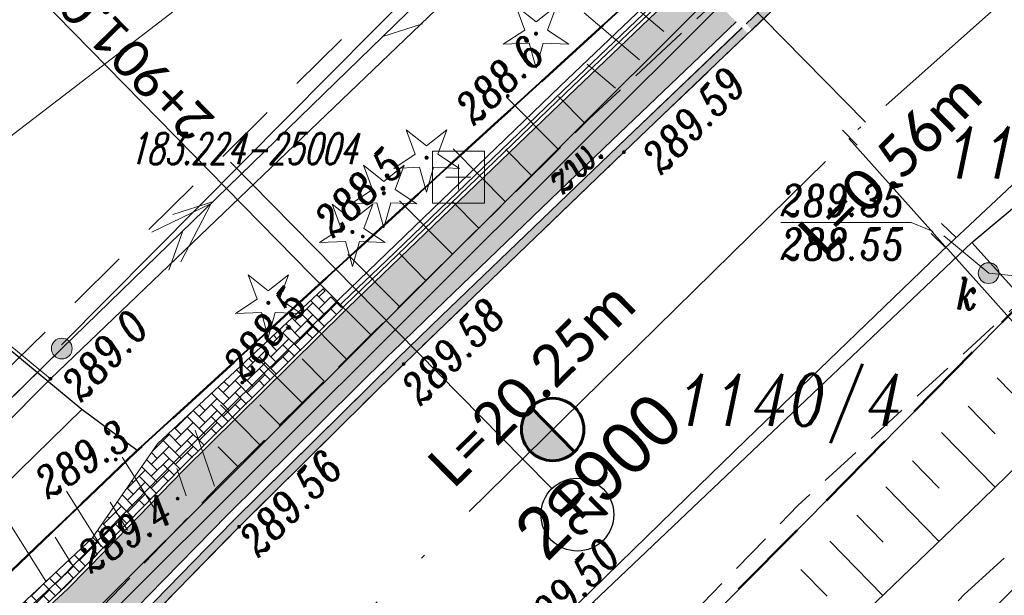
# Model space of a CAD drawing. Header units: metres. Extents: x -1 to 7476305, y 0 to 5497191.
# Tile 27 of 115: x 7474991 to 7475014, y 5496732 to 5496746. Entities that reach past the tile are written whole.
import ezdxf
from ezdxf.enums import TextEntityAlignment as Align

# ---------------------------------------------------------------- set-up
doc = ezdxf.new("R2010")
doc.units = ezdxf.units.M
for name, pattern in [('420-500', [1.5, 1, -0.5]), ('ACAD_ISO04W100', [30, 24, -3, 0, -3]), ('EGBO02-500', [2.5, 1.5, -1]), ('KTCR02-500', [1.5, 1, -0.5]), ('KTJZ01-500', [2, 1.5, -0.5])]:
    doc.linetypes.add(name, pattern=pattern)
for name, color, linetype, lineweight, true_color in [('BUBZ01_1', 7, 'Continuous', 5, 0x0a0909), ('EGBD03', 7, 'Continuous', 5, 0x0a0909), ('EGBO02', 7, 'Continuous', 5, 0x0a0909), ('KTCR02', 7, 'Continuous', 5, 0x0a0909), ('KTJZ01', 7, 'Continuous', 5, 0x0a0909), ('KTKR01', 7, 'Continuous', 5, 0x0a0909), ('KTOK05_01', 7, 'Continuous', 5, 0x0a0909), ('OBOP01_01', 7, 'Continuous', 5, 0x0a0909), ('OBOP05_02', 7, 'Continuous', 5, 0x0a0909), ('RTPW01', 7, 'Continuous', 5, 0x0a0909), ('RTPW02', 7, 'Continuous', 5, 0x0a0909), ('suepnn', 7, 'Continuous', 5, 0x0a0909), ('SUPG_01', 7, 'Continuous', 5, 0x0a0909), ('SUPK_01', 7, 'Continuous', 5, 0x0a0909), ('SUSM04_01_T', 7, 'Continuous', 5, 0x0a0909), ('sutp', 7, 'Continuous', 5, 0x0a0909), ('SUUS05', 7, 'Continuous', 5, 0x0a0909), ('SUUS15_05_K', 7, 'Continuous', 5, 0x0a0909), ('Szczegółowa osnowa geodezyjna pozioma', 7, 'Continuous', 5, 0x0a0909), ('Szczegółowa osnowa geodezyjna pozioma-Atr103', 7, 'Continuous', 5, 0x0a0909)]:
    doc.layers.add(name, color=color, linetype=linetype, lineweight=lineweight, true_color=true_color)
for name, color, linetype in [('C-DROGI-KORYTARZE', 7, 'Continuous'), ('C-DROGI-PRZEKROJE', 7, 'Continuous'), ('C-DROGI-SYTUACJA', 7, 'Continuous'), ('C-DROGI-SYTUACJA-ETYKIETY', 7, 'Continuous'), ('C-SIECI-RURY', 150, 'Continuous'), ('D_ naprawakonstrukcji', 7, 'Continuous'), ('D_Granice pasa drogowego', 30, '420-500'), ('d_gRANICE PODZIAŁOWE', 92, 'Continuous'), ('D_Linia charakterystyczna', 10, 'Continuous'), ('D_wymiary', 7, 'Continuous'), ('S-5_wymiary', 6, 'Continuous')]:
    doc.layers.add(name, color=color, linetype=linetype)
doc.layers.add('S-1_proj_obrzeze', color=11, linetype='Continuous', lineweight=30)
doc.layers.add('S-5_opis_poprzeczka', color=7, linetype='Continuous', lineweight=25)
doc.styles.add('! rom po 1.8mm', font='calibri.ttf', dxfattribs={"height": 0.9})
doc.styles.add('KAMIL', font='calibri.ttf', dxfattribs={"height": 0.75})
doc.styles.add('romans_pochyl', font='calibri.ttf', dxfattribs={"height": 0.75})
doc.styles.add('Style-ITALIC_1250', font='ITALIC_1250.shx')
doc.linetypes.add('KTOK05_01-500', pattern='A,3.75,[13,dgnlstyle-rozp_2015.shx,S=0.002778,R=0,X=0,Y=0],3.75', length=7.5)
doc.linetypes.add('OGRODZENIE1', pattern='A,6.35,-2.54,[133,ltypeshp.shx,S=2.54,R=0,X=-2.54,Y=0],-2.54,25.4', length=36.83)
doc.dimstyles.new('! 500', dxfattribs={"dimscale": 5, "dimtxt": 0.9, "dimasz": 0.18, "dimexe": 0.08, "dimexo": 0.04, "dimgap": 0.07, "dimtad": 1, "dimzin": 1, "dimtxsty": '! rom po 1.8mm', "dimcen": 0.09, "dimclrd": 256, "dimclre": 256, "dimclrt": 256, "dimazin": 1, "dimtfac": 1, "dimtix": 1, "dimtmove": 1, "dimatfit": 1, "dimfxl": 0.2, "dimlwd": -1, "dimlwe": -1, "dimarcsym": 0})

# ---------------------------------------------------------------- blocks, each defined once
blk = doc.blocks.new('*D105')
at = {"layer": 'D_wymiary', "transparency": 16777216}
for p, q in [((7474975.874, 5496761.724), (7474975.938, 5496761.787)), ((7474965.013, 5496751.1), (7474975.81, 5496761.661)), ((7474998.35, 5496738.619), (7474975.782, 5496761.69)), ((7474964.948, 5496751.037), (7474964.884, 5496750.974)), ((7474987.553, 5496728.057), (7474964.985, 5496751.129))]:
    blk.add_line(p, q, dxfattribs=at)
at = {"layer": 'D_wymiary', "lineweight": 30, "transparency": 16777216}
for points in [[(7474975.863, 5496761.735), (7474975.884, 5496761.714), (7474975.81, 5496761.661)], [(7474964.938, 5496751.048), (7474964.959, 5496751.026), (7474965.013, 5496751.1)]]:
    blk.add_solid(points, dxfattribs=at)
at = {"layer": 'Defpoints', "color": 0, "lineweight": 30, "transparency": 16777216}
for p in [(7474975.81, 5496761.661), (7474998.364, 5496738.604, 579.352), (7474987.567, 5496728.043, 579.349)]:
    blk.add_point(p, dxfattribs=at)
at = {"layer": 'D_wymiary', "lineweight": 30, "transparency": 16777216, "insert": (7474969.452, 5496757.362), "char_height": 0.9, "attachment_point": 5, "rotation": 44.3685, "style": '! rom po 1.8mm'}
blk.add_mtext('proj. umocnienie płytami ażurowymi1,20x 0,10cm \\P15,10m', dxfattribs=at)
blk = doc.blocks.new('510_1')
at = {"layer": 'SUSM04_01_T', "linetype": 'Continuous', "lineweight": 13, "true_color": 0x7a7a7a}
h = blk.add_hatch(color=8, dxfattribs=at)
edge = h.paths.add_edge_path()
edge.add_arc((0, 0), 0.25, 0, 360)
at = {"layer": 'SUSM04_01_T', "color": 18, "linetype": 'Continuous', "lineweight": 13, "true_color": 0x0a0909}
blk.add_circle((0, 0), 0.25, dxfattribs=at)
blk = doc.blocks.new('SUUS15_05_K')
at = {"layer": 'SUUS15_05_K', "linetype": 'Continuous', "lineweight": 13, "true_color": 0x7a7a7a}
h = blk.add_hatch(color=8, dxfattribs=at)
edge = h.paths.add_edge_path()
edge.add_arc((0, 0), 0.25, 0, 360)
at = {"layer": 'SUUS15_05_K', "color": 36, "linetype": 'Continuous', "lineweight": 13, "true_color": 0x803300}
blk.add_circle((0, 0), 0.25, dxfattribs=at)
blk = doc.blocks.new('OSSP')
at = {"color": 18, "true_color": 0x0a0909}
for p, q in [((-6.26, 6.25), (-6.26, -6.25)), ((-6.26, 6.25), (-6.26, -6.25)), ((6.24, 6.25), (-6.26, 6.25)), ((6.24, 6.25), (-6.26, 6.25)), ((6.24, -6.25), (6.24, 6.25)), ((6.24, -6.25), (6.24, 6.25)), ((0, -3), (0, 3)), ((0, -3), (0, 3)), ((3, 0), (-3, 0)), ((3, 0), (-3, 0)), ((-6.26, -6.25), (6.24, -6.25)), ((-6.26, -6.25), (6.24, -6.25))]:
    blk.add_line(p, q, dxfattribs=at)
blk = doc.blocks.new('RTPW02')
at = {"layer": 'RTPW02', "linetype": 'Continuous', "lineweight": 13, "true_color": 0x0a0909}
h = blk.add_hatch(color=18, dxfattribs=at)
edge = h.paths.add_edge_path()
edge.add_arc((0, 0), 0.045, 0, 360)
blk = doc.blocks.new('RTPW01')
at = {"layer": 'RTPW01', "linetype": 'Continuous', "lineweight": 13, "true_color": 0x0a0909}
h = blk.add_hatch(color=18, dxfattribs=at)
edge = h.paths.add_edge_path()
edge.add_arc((0, 0), 0.045, 0, 360)
blk = doc.blocks.new('MDCP_klauzula')
at = {"layer": 'OBOP01_01', "linetype": 'Continuous', "lineweight": 13}
h = blk.add_hatch(color=252, dxfattribs=at)
edge = h.paths.add_edge_path()
edge.add_arc((7475002.933, 5496745.245), 0.05, 0, 360)
h = blk.add_hatch(color=252, dxfattribs=at)
edge = h.paths.add_edge_path()
edge.add_arc((7475000.304, 5496742.265), 0.05, 0, 360)
h = blk.add_hatch(color=252, dxfattribs=at)
edge = h.paths.add_edge_path()
edge.add_arc((7474999.279, 5496741.411), 0.05, 0, 360)
h = blk.add_hatch(color=252, dxfattribs=at)
edge = h.paths.add_edge_path()
edge.add_arc((7474998.525, 5496740.48), 0.05, 0, 360)
h = blk.add_hatch(color=252, dxfattribs=at)
edge = h.paths.add_edge_path()
edge.add_arc((7474996.505, 5496738.778), 0.05, 0, 360)
at = {"layer": 'BUBZ01_1', "color": 252, "linetype": 'Continuous', "lineweight": 18}
for p, q in [((7475004.089, 5496745.747), (7475005.419, 5496744.614)), ((7475005.346, 5496745.85), (7475005.999, 5496745.294)), ((7475004.161, 5496744.511), (7475004.84, 5496743.933)), ((7475002.224, 5496743.722), (7475003.47, 5496742.462)), ((7475003.469, 5496743.735), (7475004.106, 5496743.091)), ((7475000.941, 5496742.476), (7475002.198, 5496741.204)), ((7475002.208, 5496742.466), (7475002.834, 5496741.833)), ((7474999.658, 5496741.229), (7475000.926, 5496739.947)), ((7475000.931, 5496741.214), (7475001.562, 5496740.576)), ((7474998.418, 5496739.939), (7474999.654, 5496738.689)), ((7474999.653, 5496739.962), (7475000.29, 5496739.318)), ((7474997.269, 5496738.547), (7474998.379, 5496737.427)), ((7474998.381, 5496738.597), (7474998.965, 5496738.007)), ((7474997.319, 5496737.433), (7474997.847, 5496736.899)), ((7474996.311, 5496737.385), (7474997.315, 5496736.372)), ((7475015.294, 5496735.651), (7475014.003, 5496736.973)), ((7474995.354, 5496736.328), (7474996.304, 5496735.37)), ((7474996.305, 5496736.327), (7474996.783, 5496735.844)), ((7475013.952, 5496735.633), (7475013.307, 5496736.293)), ((7474994.753, 5496735.718), (7474995.21, 5496734.374)), ((7475013.953, 5496734.347), (7475012.665, 5496735.666)), ((7474995.3, 5496735.318), (7474995.772, 5496734.842)), ((7474992.998, 5496735.07), (7474993.823, 5496733.756)), ((7475012.612, 5496734.328), (7475011.969, 5496734.986)), ((7474994.309, 5496734.801), (7474994.532, 5496734.143)), ((7475012.606, 5496733.049), (7475011.327, 5496734.359)), ((7474991.66, 5496734.253), (7474992.496, 5496732.923)), ((7474992.708, 5496733.989), (7474993.128, 5496733.32)), ((7475011.267, 5496733.028), (7475010.631, 5496733.679)), ((7474990.343, 5496733.404), (7474991.168, 5496732.089)), ((7474991.385, 5496733.147), (7474991.8, 5496732.486)), ((7475011.254, 5496731.756), (7475009.989, 5496733.052)), ((7475009.922, 5496731.728), (7475009.293, 5496732.372))]:
    blk.add_line(p, q, dxfattribs=at)
at = {"layer": 'EGBD03', "color": 96, "linetype": 'Continuous', "lineweight": 30, "flags": 128}
for points in [[(7475013.394, 5496740.231), (7475021.325, 5496746.866), (7475033.755, 5496755.998)], [(7475010.69, 5496751.07), (7474993.36, 5496735.227), (7474992.028, 5496736.214), (7474970.986, 5496753.665)], [(7474957.104, 5496740.671), (7474977.8, 5496722.29), (7474992.028, 5496736.214)], [(7474993.36, 5496735.227), (7474973.585, 5496716.354), (7474940.056, 5496682.642), (7474905.9, 5496652.407), (7474901.86, 5496653.48)]]:
    blk.add_lwpolyline(points, dxfattribs=at)
at = {"layer": 'KTCR02', "color": 252, "linetype": 'KTCR02-500', "lineweight": 18, "flags": 128}
blk.add_lwpolyline([(7474913.55, 5496637.81), (7474921.76, 5496645.48), (7474928.68, 5496652.11), (7474934.7, 5496658.05), (7474941.22, 5496664.66), (7474945.33, 5496668.9), (7474948.75, 5496672.4), (7474955.06, 5496678.86), (7474964.24, 5496688.23), (7474969.27, 5496693.39), (7474978.01, 5496702.3), (7474984.64, 5496709.01), (7474993.79, 5496718.24), (7475004.32, 5496728.87), (7475009.22, 5496733.91), (7475014.25, 5496738.52), (7475019.49, 5496743.5), (7475024.78, 5496748.31), (7475028.23, 5496751.35), (7475034.3, 5496756.47), (7475037.66, 5496759.28), (7475043.92, 5496764.46), (7475050.39, 5496770.09), (7475051.89, 5496771.34), (7475055.205, 5496773.935), (7475056.84, 5496775.15), (7475062.31, 5496779.34), (7475067.09, 5496782.88), (7475068.06, 5496783.57), (7475070.91, 5496785.82), (7475085.65, 5496796.94), (7475089.21, 5496799.59), (7475097.78, 5496806.09), (7475103.42, 5496810.37), (7475103.6, 5496810.39), (7475106.47, 5496812.66), (7475107.32, 5496813.37), (7475108.08, 5496813.98), (7475112.92, 5496817.75)], dxfattribs=at)
at = {"layer": 'KTJZ01', "color": 252, "linetype": 'KTJZ01-500', "lineweight": 18, "flags": 128}
for points in [[(7474940.948, 5496678.227), (7474942.744, 5496679.768), (7474947.468, 5496684.472), (7474951.738, 5496688.783), (7474958.027, 5496695.193), (7474962.097, 5496699.235), (7474965.673, 5496702.794), (7474969.754, 5496707.034), (7474981.843, 5496719.552), (7474986.871, 5496724.456), (7474990.284, 5496728.016), (7474993.046, 5496730.57), (7474995.803, 5496733.399), (7474999.755, 5496737.308), (7475005.043, 5496742.399), (7475009.082, 5496746.263), (7475016.386, 5496752.922), (7475018.661, 5496754.834), (7475020.089, 5496756.127), (7475022.831, 5496758.571), (7475025.815, 5496761.182), (7475031.927, 5496766.616), (7475037.923, 5496771.877), (7475045.276, 5496778.075), (7475048.776, 5496780.871), (7475053.275, 5496784.409), (7475057.865, 5496787.982), (7475065.68, 5496793.821), (7475071.675, 5496798.251), (7475080.197, 5496804.617), (7475085.951, 5496808.863), (7475092.068, 5496813.415), (7475094.463, 5496815.318), (7475099.029, 5496818.877), (7475104.515, 5496823.229), (7475105.014, 5496823.868), (7475110.261, 5496828.106), (7475116.671, 5496833.487), (7475121.299, 5496837.758), (7475127.388, 5496843.57), (7475133.626, 5496849.85), (7475138.23, 5496854.845), (7475143.855, 5496861.074), (7475148.205, 5496866.026), (7475154.747, 5496873.863), (7475160.368, 5496880.935), (7475164.02, 5496885.897), (7475167.465, 5496890.774), (7475169.395, 5496893.556), (7475177.645, 5496905.781), (7475183.716, 5496915.79), (7475187.356, 5496922.37), (7475191.312, 5496929.431), (7475194.505, 5496935.684), (7475198.366, 5496943.242), (7475201.584, 5496949.716), (7475204.91, 5496956.567), (7475209.898, 5496967.043), (7475214.268, 5496976.102), (7475219.085, 5496986.161), (7475221.068, 5496990.37), (7475223.563, 5496995.716), (7475227.167, 5497003.081), (7475229.52, 5497008.043), (7475233.202, 5497015.17), (7475236.644, 5497022.005), (7475242.538, 5497033.041), (7475245.538, 5497037.898), (7475247.914, 5497042.007), (7475248.707, 5497043.191), (7475252.159, 5497048.588), (7475253.518, 5497050.557), (7475256.496, 5497054.779), (7475262.407, 5497062.145), (7475264.477, 5497064.71), (7475272.511, 5497072.714), (7475276.959, 5497077.087), (7475283.019, 5497082.422), (7475288.616, 5497087.275), (7475294.096, 5497092.097)], [(7474995.346, 5496734.42), (7474999.018, 5496738.06), (7475004.212, 5496743.196), (7475008.505, 5496747.196), (7475015.639, 5496753.874), (7475018.211, 5496756.31)], [(7474989.237, 5496728.329), (7474992.322, 5496731.276), (7474995.346, 5496734.42)]]:
    blk.add_lwpolyline(points, dxfattribs=at)
at = {"layer": 'KTKR01', "color": 252, "linetype": 'Continuous', "lineweight": 18, "flags": 128}
blk.add_lwpolyline([(7474948.04, 5496674.72), (7474953.64, 5496680.5), (7474962.78, 5496689.8), (7474963.5, 5496690.53), (7474967.01, 5496694.09), (7474967.72, 5496694.84), (7474976.59, 5496703.9), (7474982.46, 5496709.89), (7474983.23, 5496710.58), (7474985.98, 5496713.43), (7474986.69, 5496714.18), (7474992.23, 5496719.8), (7475002.96, 5496730.56), (7475003.65, 5496731.27), (7475006.55, 5496734.1), (7475007.97, 5496735.48), (7475012.84, 5496740.18), (7475018.16, 5496745.16), (7475023.36, 5496749.9), (7475026.84, 5496752.99)], dxfattribs=at)
at = {"layer": 'KTOK05_01', "color": 252, "linetype": 'KTOK05_01-500', "lineweight": 18}
blk.add_line((7474991.276, 5496736.952), (7474971.018, 5496753.695), dxfattribs=at)
at = {"layer": 'KTOK05_01', "color": 252, "linetype": 'KTOK05_01-500', "lineweight": 18, "flags": 128}
for points in [[(7475011.983, 5496762.68), (7475014.445, 5496759.242), (7475004.127, 5496749.281), (7474991.276, 5496736.952)], [(7474982.949, 5496733.072), (7474986.316, 5496731.961), (7474991.276, 5496736.952)]]:
    blk.add_lwpolyline(points, dxfattribs=at)
at = {"layer": 'OBOP01_01', "color": 252, "linetype": 'Continuous', "lineweight": 13, "flags": 128}
for points in [[(7475002.933, 5496744.416), (7475002.766, 5496745.015), (7475002.145, 5496744.989), (7475002.662, 5496745.333), (7475002.446, 5496745.916), (7475002.933, 5496745.53), (7475003.42, 5496745.916), (7475003.204, 5496745.333), (7475003.721, 5496744.989), (7475003.1, 5496745.015), (7475002.933, 5496744.416)], [(7475000.304, 5496741.436), (7475000.137, 5496742.035), (7474999.516, 5496742.009), (7475000.033, 5496742.353), (7474999.817, 5496742.936), (7475000.304, 5496742.55), (7475000.791, 5496742.936), (7475000.575, 5496742.353), (7475001.092, 5496742.009), (7475000.471, 5496742.035), (7475000.304, 5496741.436)], [(7474999.279, 5496740.582), (7474999.112, 5496741.181), (7474998.491, 5496741.155), (7474999.008, 5496741.499), (7474998.792, 5496742.082), (7474999.279, 5496741.696), (7474999.766, 5496742.082), (7474999.55, 5496741.499), (7475000.067, 5496741.155), (7474999.446, 5496741.181), (7474999.279, 5496740.582)], [(7474998.525, 5496739.651), (7474998.358, 5496740.25), (7474997.737, 5496740.224), (7474998.254, 5496740.568), (7474998.038, 5496741.151), (7474998.525, 5496740.765), (7474999.012, 5496741.151), (7474998.796, 5496740.568), (7474999.313, 5496740.224), (7474998.692, 5496740.25), (7474998.525, 5496739.651)], [(7474996.505, 5496737.949), (7474996.338, 5496738.548), (7474995.717, 5496738.522), (7474996.234, 5496738.866), (7474996.018, 5496739.449), (7474996.505, 5496739.063), (7474996.992, 5496739.449), (7474996.776, 5496738.866), (7474997.293, 5496738.522), (7474996.672, 5496738.548), (7474996.505, 5496737.949)]]:
    blk.add_lwpolyline(points, close=True, dxfattribs=at)
at = {"layer": 'suepnn', "color": 1, "linetype": 'Continuous', "lineweight": 13, "true_color": 0xfa0000, "flags": 128}
for points in [[(7474993.707, 5496740.479), (7474995.131, 5496741.167), (7474994.404, 5496739.762)], [(7474928.265, 5496675.305), (7474960.812, 5496707.539), (7474991.547, 5496737.68)]]:
    blk.add_lwpolyline(points, dxfattribs=at)
at = {"layer": 'SUPK_01', "color": 36, "linetype": 'Continuous', "lineweight": 13, "true_color": 0x803300, "flags": 128}
blk.add_lwpolyline([(7474983.923, 5496737.877), (7475004.663, 5496753.805), (7475006.742, 5496755.979), (7474999.66, 5496772.121), (7474996.968, 5496769.02)], dxfattribs=at)
at = {"layer": 'sutp', "color": 30, "linetype": 'Continuous', "lineweight": 13, "true_color": 0xff9100}
for p, q in [((7474999.252, 5496745.176), (7475000.205, 5496745.479)), ((7474995.167, 5496741.201), (7474994.214, 5496740.898)), ((7474994.45, 5496740.504), (7474994.121, 5496739.56))]:
    blk.add_line(p, q, dxfattribs=at)
at = {"layer": 'SUUS05', "color": 252, "linetype": 'Continuous', "lineweight": 18, "flags": 128}
blk.add_lwpolyline([(7475012.723, 5496740.388), (7475011.942, 5496740.712), (7475011.792, 5496740.712)], dxfattribs=at)
at = {"layer": 'SUUS15_05_K', "color": 252, "linetype": 'Continuous', "lineweight": 18, "flags": 128}
blk.add_lwpolyline([(7475013.799, 5496739.492), (7475015.351, 5496739.329), (7475015.501, 5496739.329)], dxfattribs=at)
at = {"layer": 'RTPW01', "color": 252, "linetype": 'Continuous', "lineweight": 18}
for p in [(7475002.253, 5496743.75), (7474998.773, 5496740.37), (7474991.276, 5496736.952), (7474995.879, 5496736.862), (7474992.843, 5496735.015), (7474994.329, 5496734.074)]:
    blk.add_blockref('RTPW01', p, dxfattribs=at)
at = {"layer": 'RTPW02', "color": 252, "linetype": 'Continuous', "lineweight": 18}
for p in [(7475005.043, 5496742.399), (7474999.755, 5496737.308), (7474995.803, 5496733.399)]:
    blk.add_blockref('RTPW02', p, dxfattribs=at)
at = {"layer": 'SUSM04_01_T', "color": 252, "linetype": 'Continuous', "lineweight": 18}
blk.add_blockref('510_1', (7474991.547, 5496737.68), dxfattribs=at)
at = {"layer": 'SUUS15_05_K', "color": 252, "linetype": 'Continuous', "lineweight": 18}
blk.add_blockref('SUUS15_05_K', (7475013.799, 5496739.492), dxfattribs=at)
at = {"layer": 'Szczegółowa osnowa geodezyjna pozioma', "color": 252, "linetype": 'Continuous', "lineweight": 18, "xscale": 0.1, "yscale": 0.1, "zscale": 0.1}
blk.add_blockref('OSSP', (7475001.07, 5496741.8), dxfattribs=at)
at = {"layer": 'EGBD03', "color": 96, "linetype": 'Continuous', "lineweight": 30, "style": 'Style-ITALIC_1250', "width": 0.8}
for s, p in [('1140/6', (7475012.772, 5496741.764)), ('1140/4', (7475006.313, 5496735.821))]:
    blk.add_text(s, height=1.25, dxfattribs=at).set_placement(p)
at = {"layer": 'KTJZ01', "color": 252, "linetype": 'Continuous', "lineweight": 18, "style": 'Style-ITALIC_1250', "width": 0.8}
blk.add_text('zw.', height=0.75, rotation=43.9126, dxfattribs=at).set_placement((7475003.55, 5496741.338))
at = {"layer": 'RTPW01', "color": 252, "linetype": 'Continuous', "lineweight": 18, "style": 'Style-ITALIC_1250', "width": 0.8}
for s, rotation, p in [('288.6', 44.1648, (7475001.448, 5496743.018)), ('288.5', 44.1648, (7474998.064, 5496740.32)), ('288.5', 50.4783, (7474995.941, 5496736.857)), ('289.0', 46.7995, (7474992.02, 5496736.371)), ('289.3', 32.7965, (7474991.214, 5496734.048)), ('289.4', 32.7965, (7474992.246, 5496732.258))]:
    blk.add_text(s, height=0.75, rotation=rotation, dxfattribs=at).set_placement(p)
at = {"layer": 'RTPW02', "color": 252, "linetype": 'Continuous', "lineweight": 18, "style": 'Style-ITALIC_1250', "width": 0.8}
for s, p in [('289.59', (7475005.945, 5496741.834)), ('289.58', (7475000.167, 5496736.283)), ('289.56', (7474996.273, 5496732.641)), ('289.50', (7475002.941, 5496730.527))]:
    blk.add_text(s, height=0.75, rotation=45.8069, dxfattribs=at).set_placement(p)
at = {"layer": 'SUUS05', "color": 252, "linetype": 'Continuous', "lineweight": 18, "style": 'Style-ITALIC_1250', "width": 0.8}
blk.add_text('%%u289.35%%U', height=0.75, dxfattribs=at).set_placement((7475011.792, 5496740.862), align=Align.RIGHT)
blk.add_text('%%o288.55%%O', height=0.75, dxfattribs=at).set_placement((7475011.792, 5496740.562), align=Align.TOP_RIGHT)
at = {"layer": 'SUUS15_05_K', "color": 36, "linetype": 'Continuous', "lineweight": 13, "true_color": 0x803300, "style": 'Style-ITALIC_1250', "width": 0.8}
blk.add_text('k', height=0.75, dxfattribs=at).set_placement((7475013.024, 5496738.619))
at = {"layer": 'Szczegółowa osnowa geodezyjna pozioma-Atr103', "color": 252, "lineweight": 18, "insert": (7474993.15, 5496742.108), "char_height": 0.75, "attachment_point": 7, "line_spacing_factor": 0.6}
blk.add_mtext('\\Fsimplex;\\Q15;\\H1x;\\W0.667;183.224-25004', dxfattribs=at)
at = {"color": 252, "linetype": 'Continuous', "lineweight": 13}
blk.add_wipeout([(7475012.898, 5496740.919), (7475012.193, 5496740.209), (7475012.548, 5496739.857), (7475013.253, 5496740.567)], dxfattribs=at).dxf.layer = 'SUUS05'
at = {"layer": 'd_gRANICE PODZIAŁOWE', "color": 96, "lineweight": 30, "flags": 128}
blk.add_lwpolyline([(7475033.755, 5496755.998), (7475014.664, 5496738.861), (7474994.101, 5496717.997)], dxfattribs=at)
at = {"layer": 'EGBD03', "color": 96, "linetype": 'Continuous', "lineweight": 30, "flags": 128}
blk.add_lwpolyline([(7474992.793, 5496719.375), (7475004.304, 5496731.583), (7475008.004, 5496725.623), (7475017.835, 5496735.283), (7475014.643, 5496738.84), (7475013.394, 5496740.231), (7475004.304, 5496731.583)], dxfattribs=at)
at = {"layer": 'EGBO02', "color": 252, "linetype": 'EGBO02-500', "lineweight": 18, "flags": 128}
for points in [[(7474912.596, 5496658.952), (7474940.276, 5496686.459), (7474968.571, 5496715.765), (7474999.422, 5496746.255), (7475028.237, 5496772.674), (7475043.438, 5496787.327), (7475072.159, 5496810.289), (7475094.114, 5496826.623), (7475118.388, 5496845.324), (7475126.952, 5496853.278), (7475138.024, 5496865.445)], [(7474926.693, 5496644.766), (7474954.52, 5496672.419), (7474982.797, 5496701.705), (7475013.214, 5496731.767), (7475041.938, 5496758.101), (7475056.651, 5496772.284), (7475084.376, 5496794.45), (7475106.187, 5496810.677), (7475131.323, 5496830.043), (7475141.178, 5496839.195), (7475152.816, 5496851.985)]]:
    blk.add_lwpolyline(points, dxfattribs=at)
at = {"layer": 'OBOP05_02', "color": 252, "linetype": 'Continuous', "lineweight": 18, "flags": 128}
blk.add_lwpolyline([(7475013.783, 5496760.21), (7475000.089, 5496746.394), (7474994.844, 5496741.103), (7474991.539, 5496737.768)], dxfattribs=at)
at = {"layer": 'suepnn', "color": 1, "linetype": 'Continuous', "lineweight": 13, "true_color": 0xfa0000, "flags": 128}
blk.add_lwpolyline([(7475081.717, 5496811.662), (7475054.165, 5496792.708), (7475024.373, 5496769.616), (7474991.547, 5496737.68)], dxfattribs=at)
at = {"layer": 'SUPG_01', "color": 52, "linetype": 'Continuous', "lineweight": 13, "true_color": 0xbebf00, "flags": 128}
blk.add_lwpolyline([(7474958.86, 5496677.532), (7474964, 5496682.82), (7474972.257, 5496691.527), (7474980.453, 5496700.293), (7474988.669, 5496709.039), (7474996.24, 5496716.96), (7475004.715, 5496725.455), (7475013.364, 5496733.774), (7475021.968, 5496742.138), (7475030.384, 5496750.693), (7475033.36, 5496753.37), (7475042.275, 5496761.403), (7475051.432, 5496769.158), (7475052.628, 5496770.178), (7475056.504, 5496773.483), (7475060.563, 5496776.944), (7475070.432, 5496783.771), (7475080.096, 5496790.885), (7475089.7, 5496798.08), (7475099.183, 5496805.433), (7475108.913, 5496812.456), (7475118.151, 5496820.115), (7475121.945, 5496823.675), (7475122.42, 5496824.12)], dxfattribs=at)
at = {"layer": 'SUPK_01', "color": 36, "linetype": 'Continuous', "lineweight": 13, "true_color": 0x803300}
blk.add_line((7475013.799, 5496739.492), (7475012.723, 5496740.388), dxfattribs=at)
at = {"layer": 'sutp', "color": 30, "linetype": 'Continuous', "lineweight": 13, "true_color": 0xff9100, "flags": 128}
blk.add_lwpolyline([(7474960.912, 5496707.559), (7474991.547, 5496737.68), (7475024.373, 5496769.616)], dxfattribs=at)
at = {"layer": 'SUUS05', "color": 252, "linetype": 'Continuous', "lineweight": 13}
for p, q in [((7475012.669, 5496740.688), (7475013.024, 5496740.336)), ((7475012.777, 5496740.088), (7475012.422, 5496740.44))]:
    blk.add_line(p, q, dxfattribs=at)
blk = doc.blocks.new('kilometraz')
at = {"linetype": 'ByBlock', "lineweight": -2}
blk.add_hatch(color=0, dxfattribs=at).paths.add_polyline_path([(0, -0.5, 0.414214), (0.5, 0, 0.414214), (0, 0.5)])
at = {"color": 0, "linetype": 'ByBlock', "lineweight": -2}
blk.add_line((0, 0.5), (0, -0.5), dxfattribs=at)
blk.add_circle((0, 0), 0.5, dxfattribs=at)
blk = doc.blocks.new('AeccTickLine')
at = {"color": 0, "linetype": 'ByBlock', "lineweight": -2}
blk.add_line((0, 1), (0, -1), dxfattribs=at)
blk = doc.blocks.new('kolo')
at = {"layer": 'S-5_wymiary'}
blk.add_circle((-0.91, 0), 0.91, dxfattribs=at)

msp = doc.modelspace()

# ---------------------------------------------------------------- linework, layer by layer
at = {"layer": 'D_ naprawakonstrukcji', "color": 18, "lineweight": 30, "true_color": 0x000000, "flags": 128}
msp.add_lwpolyline([(7475032.26, 5496770.67), (7475010.572, 5496750.962), (7475002.025, 5496743.148), (7474993.311, 5496735.182), (7474991.33, 5496733.29), (7474987.11, 5496729.262), (7474981.728, 5496724.125), (7474978.688, 5496721.224), (7474975.041, 5496717.744), (7474967.615, 5496710.352), (7474955.357, 5496698.026), (7474948.808, 5496691.442), (7474943.173, 5496685.776), (7474941.426, 5496684.019), (7474940.056, 5496682.642), (7474939.655, 5496682.287), (7474931.483, 5496675.053)], dxfattribs=at)
at = {"layer": 'D_Granice pasa drogowego', "lineweight": 50, "ltscale": 2, "flags": 128}
msp.add_lwpolyline([(7474871.194, 5496602.021), (7474875.844, 5496605.985), (7474886.51, 5496614.328), (7474893.187, 5496619.551), (7474906.364, 5496629.859), (7474908.002, 5496630.38), (7474914.804, 5496638.74), (7474928.905, 5496651.777), (7474946.406, 5496669.552), (7474957.321, 5496680.639), (7474994.148, 5496718.045), (7475014.642, 5496738.841), (7475028.014, 5496750.844), (7475033.755, 5496755.998), (7475037.841, 5496759.479), (7475046.672, 5496767.002), (7475050.423, 5496770.198), (7475056.626, 5496775.2), (7475065.197, 5496781.478), (7475069.506, 5496784.668), (7475083.953, 5496795.64), (7475091.313, 5496801.229), (7475097.69, 5496806.073), (7475103.398, 5496810.407), (7475110.576, 5496816.081), (7475114.68, 5496819.326), (7475120.064, 5496824.042), (7475130.991, 5496833.37), (7475144.36, 5496846.35), (7475159.914, 5496864.742), (7475165.321, 5496871.433), (7475168.549, 5496875.377), (7475175.09, 5496884.328), (7475189.457, 5496903.989), (7475193.179, 5496911.075), (7475198.108, 5496920.456), (7475202.904, 5496929.586), (7475209.984, 5496944.676), (7475224.229, 5496974.661), (7475228.871, 5496985.456), (7475234.774, 5496999.181), (7475235.211, 5497000), (7475244.883, 5497018.143), (7475247.158, 5497021.622), (7475253.509, 5497032.362), (7475263.655, 5497046.357), (7475275.03, 5497059.7), (7475278.404, 5497063.267), (7475280.249, 5497065.127), (7475283.737, 5497068.192), (7475289.77, 5497074.68), (7475292.049, 5497076.649), (7475298.288, 5497082.039), (7475318.081, 5497097.784), (7475318.6, 5497101.12), (7475308.342, 5497109.277), (7475299.764, 5497105.915), (7475300.031, 5497102.685), (7475290.434, 5497094.878), (7475285.765, 5497091.08), (7475277.631, 5497083.259), (7475263.588, 5497069.572), (7475259.571, 5497065.54), (7475255.16, 5497060.7), (7475248.447, 5497051.193), (7475241.071, 5497040.575), (7475236.851, 5497034.5), (7475232.87, 5497026.192), (7475228.603, 5497017.286), (7475222.129, 5497003.773), (7475221.6, 5497002.67), (7475223.058, 5497002.07), (7475222.491, 5496999.056), (7475222.104, 5496998.239), (7475217.488, 5496988.479), (7475214.662, 5496982.503), (7475211.997, 5496976.871), (7475210.402, 5496973.497), (7475207.108, 5496966.534), (7475200.594, 5496952.761), (7475195.041, 5496942.357), (7475186.706, 5496926.741), (7475181.863, 5496917.665), (7475180.812, 5496915.697), (7475174.258, 5496906.159), (7475161.354, 5496887.311), (7475156.287, 5496881.059), (7475137.148, 5496857.357), (7475129.378, 5496848.794), (7475126.377, 5496845.473), (7475122.357, 5496841.906), (7475113.346, 5496833.897), (7475108.201, 5496829.327), (7475103.572, 5496825.562), (7475101.251, 5496823.675), (7475097.151, 5496820.343), (7475092.412, 5496817.061), (7475083.189, 5496810.712), (7475063.35, 5496796.429), (7475055.25, 5496790.597), (7475035.25, 5496773.04), (7475032.26, 5496770.67), (7475010.572, 5496750.962), (7475002.025, 5496743.148), (7474993.311, 5496735.182), (7474991.33, 5496733.29), (7474987.11, 5496729.262), (7474981.728, 5496724.125), (7474978.688, 5496721.224), (7474975.041, 5496717.744), (7474967.615, 5496710.352), (7474955.357, 5496698.026), (7474948.808, 5496691.442), (7474943.173, 5496685.776), (7474941.426, 5496684.019), (7474940.056, 5496682.642), (7474939.655, 5496682.287), (7474931.483, 5496675.053), (7474923.147, 5496667.674), (7474919.881, 5496664.783), (7474908.976, 5496655.13), (7474905.9, 5496652.407), (7474901.86, 5496653.48)], dxfattribs=at)

# ---------------------------------------------------------------- dimensions: what is measured, and where the dimension line sits
at = {"layer": 'D_wymiary', "color": 18, "lineweight": 30, "true_color": 0x000000}
dim = msp.add_aligned_dim(p1=(7474987.567, 5496728.043, 289.698), p2=(7474998.364, 5496738.604, 289.702), distance=32.254, text='proj. umocnienie płytami ażurowymi1,20x 0,10cm \\P<>m', dimstyle='! 500', override={"dimscale": 0.5}, dxfattribs=at)
dim.commit()
dim.dimension.update_dxf_attribs({"geometry": '*D105', "text_midpoint": (7474969.452, 5496757.362, -289.651)})

# ---------------------------------------------------------------- next in the draw order: block references
at = {"layer": 'RTPW01', "color": 18, "lineweight": 30, "true_color": 0x000000}
msp.add_blockref('MDCP_klauzula', (0, 0), dxfattribs=at)

# ---------------------------------------------------------------- next in the draw order: hatches: boundary and pattern name
at = {"layer": 'C-DROGI-KORYTARZE', "linetype": 'Continuous', "lineweight": -3, "true_color": 0xfeeab9}
for points in [[(7475007.738, 5496745.531), (7475004.763, 5496742.684), (7475000.518, 5496738.598), (7474999.475, 5496737.593), (7474999.394, 5496737.514), (7474998.343, 5496738.584), (7474998.423, 5496738.663), (7474999.466, 5496739.667), (7475003.711, 5496743.754), (7475006.687, 5496746.601), (7475007.738, 5496745.531)], [(7474999.394, 5496737.514), (7474995.523, 5496733.684), (7474993.633, 5496731.745), (7474992.762, 5496730.851), (7474990, 5496728.297), (7474987.893, 5496726.1), (7474986.828, 5496727.156), (7474988.934, 5496729.353), (7474991.696, 5496731.907), (7474992.581, 5496732.815), (7474994.471, 5496734.754), (7474998.343, 5496738.584), (7474999.394, 5496737.514)]]:
    msp.add_hatch(color=254, dxfattribs=at).paths.add_polyline_path(points, flags=0)
at = {"layer": 'C-DROGI-PRZEKROJE', "linetype": 'Continuous', "lineweight": -3}
for points in [[(7475015.476, 5496752.093), (7475009.082, 5496746.263), (7475008.11, 5496745.333), (7475007.976, 5496745.482), (7475008.948, 5496746.412), (7475015.343, 5496752.242), (7475015.476, 5496752.093)], [(7475008.019, 5496745.246), (7475005.043, 5496742.399), (7475000.798, 5496738.312), (7474999.755, 5496737.308), (7474999.675, 5496737.229), (7474999.534, 5496737.372), (7474999.615, 5496737.451), (7475000.658, 5496738.455), (7475004.903, 5496742.542), (7475007.878, 5496745.389), (7475008.019, 5496745.246)], [(7474999.675, 5496737.229), (7474995.803, 5496733.399), (7474993.913, 5496731.46), (7474993.046, 5496730.57), (7474990.284, 5496728.016), (7474988.178, 5496725.819), (7474988.035, 5496725.96), (7474990.142, 5496728.157), (7474992.904, 5496730.711), (7474993.773, 5496731.603), (7474995.663, 5496733.542), (7474999.534, 5496737.372), (7474999.675, 5496737.229)]]:
    msp.add_hatch(color=5, dxfattribs=at).paths.add_polyline_path(points, flags=0)
at = {"layer": 'C-DROGI-PRZEKROJE', "linetype": 'Continuous', "lineweight": 15}
h = msp.add_hatch(dxfattribs=at)
h.set_pattern_fill('AR-HBONE', color=12, scale=0.002, style=0)
h.set_pattern_definition([(45, (7474998.29372, 5496738.6335), (0, 0.2873682), [0.6096, -0.2032]), (135, (7474998.4374, 5496738.77717), (3e-17, 0.2873682), [0.6096, -0.2032])])
h.paths.add_polyline_path([(7474998.294, 5496738.633), (7474994.422, 5496734.804), (7474992.532, 5496732.865), (7474991.646, 5496731.956), (7474988.884, 5496729.402), (7474986.778, 5496727.205), (7474986.632, 5496727.349), (7474988.606, 5496729.677), (7474991.347, 5496732.253), (7474992.275, 5496733.127), (7474993.843, 5496735.392), (7474997.82, 5496739.116), (7474998.294, 5496738.633)], flags=0)

# ---------------------------------------------------------------- next in the draw order: linework, layer by layer
at = {"layer": 'C-DROGI-KORYTARZE', "color": 202, "linetype": 'OGRODZENIE1', "lineweight": 15, "ltscale": 0.1}
msp.add_polyline3d([(7475006.622, 5496746.667, 290.848), (7475003.647, 5496743.82, 290.851), (7474999.402, 5496739.733, 290.841), (7474998.359, 5496738.729, 290.838), (7474998.278, 5496738.649, 290.808)], dxfattribs=at)
at = {"layer": 'C-DROGI-PRZEKROJE', "color": 10, "linetype": 'Continuous', "lineweight": 15, "ltscale": 0.3}
for points in [[(7475015.343, 5496752.242, 289.551), (7475008.949, 5496746.412, 289.567), (7475007.976, 5496745.482, 289.568)], [(7475015.476, 5496752.093, 289.571), (7475009.082, 5496746.263, 289.587), (7475008.11, 5496745.333, 289.588)], [(7475006.687, 5496746.601, 289.738), (7475003.711, 5496743.754, 289.741), (7474999.466, 5496739.667, 289.731), (7474998.423, 5496738.663, 289.728), (7474998.343, 5496738.584, 289.698)], [(7475005.678, 5496746.051, 289.709), (7475003.521, 5496743.988, 289.711), (7474998.463, 5496739.118, 289.699), (7474998.222, 5496738.886, 289.698), (7474994.25, 5496734.957, 289.677), (7474992.349, 5496733.006, 289.685), (7474991.512, 5496732.148, 289.693), (7474988.745, 5496729.589, 289.672)], [(7475007.738, 5496745.531, 289.708), (7475004.763, 5496742.684, 289.711), (7475000.518, 5496738.598, 289.701), (7474999.475, 5496737.593, 289.698), (7474999.394, 5496737.514, 289.668)], [(7475007.879, 5496745.389, 289.708), (7475007.871, 5496745.382, 289.708), (7475004.903, 5496742.542, 289.711), (7475000.658, 5496738.455, 289.701), (7474999.615, 5496737.451, 289.698), (7474995.663, 5496733.542, 289.677), (7474993.773, 5496731.602, 289.685), (7474992.904, 5496730.711, 289.693), (7474990.142, 5496728.157, 289.672)], [(7475007.879, 5496745.389, 289.568), (7475004.903, 5496742.542, 289.571), (7475000.658, 5496738.455, 289.561), (7474999.615, 5496737.451, 289.558), (7474999.535, 5496737.371, 289.528)], [(7475008.019, 5496745.246, 289.588), (7475005.043, 5496742.399, 289.591), (7475000.798, 5496738.312, 289.581), (7474999.755, 5496737.308, 289.578), (7474999.675, 5496737.229, 289.548)], [(7474997.82, 5496739.116, 289.032), (7474993.843, 5496735.392, 288.892), (7474992.275, 5496733.127, 289.358), (7474991.347, 5496732.253, 289.312), (7474988.606, 5496729.677, 289.321), (7474986.632, 5496727.349, 289.5)], [(7474998.343, 5496738.584, 289.698), (7474994.471, 5496734.754, 289.707), (7474992.581, 5496732.815, 289.715), (7474991.696, 5496731.907, 289.723), (7474988.934, 5496729.353, 289.702), (7474986.828, 5496727.156, 289.695)], [(7474999.394, 5496737.514, 289.668), (7474995.523, 5496733.684, 289.677), (7474993.633, 5496731.745, 289.685), (7474992.762, 5496730.851, 289.693), (7474990, 5496728.297, 289.672), (7474987.893, 5496726.1, 289.665)], [(7474999.535, 5496737.371, 289.528), (7474995.663, 5496733.542, 289.537), (7474993.773, 5496731.602, 289.545), (7474992.904, 5496730.711, 289.553), (7474990.142, 5496728.157, 289.532), (7474988.036, 5496725.96, 289.525)], [(7474999.675, 5496737.229, 289.548), (7474995.803, 5496733.399, 289.557), (7474993.913, 5496731.46, 289.565), (7474993.046, 5496730.57, 289.573), (7474990.284, 5496728.016, 289.552), (7474988.178, 5496725.819, 289.545)]]:
    msp.add_polyline3d(points, dxfattribs=at)
at = {"layer": 'C-DROGI-PRZEKROJE', "color": 7, "linetype": 'Continuous', "lineweight": -3}
for points in [[(7475015.476, 5496752.093, 289.551), (7475009.082, 5496746.263, 289.567), (7475008.11, 5496745.333, 289.568)], [(7475008.019, 5496745.246, 289.568), (7475005.043, 5496742.399, 289.571), (7475000.798, 5496738.312, 289.561), (7474999.755, 5496737.308, 289.558), (7474999.675, 5496737.229, 289.528)], [(7474999.675, 5496737.229, 289.528), (7474995.803, 5496733.399, 289.537), (7474993.913, 5496731.46, 289.545), (7474993.046, 5496730.57, 289.553), (7474990.284, 5496728.016, 289.532), (7474988.178, 5496725.819, 289.525)]]:
    msp.add_polyline3d(points, dxfattribs=at)
at = {"layer": 'C-DROGI-PRZEKROJE', "color": 30, "linetype": 'Continuous', "lineweight": 15}
for points in [[(7475006.561, 5496746.729, 289.738), (7475003.585, 5496743.882, 289.741), (7474999.34, 5496739.796, 289.731), (7474998.297, 5496738.791, 289.728), (7474998.217, 5496738.712, 289.698)], [(7475006.687, 5496746.601, 289.738), (7475003.711, 5496743.754, 289.741), (7474999.466, 5496739.667, 289.731), (7474998.423, 5496738.663, 289.728), (7474998.343, 5496738.584, 289.698)]]:
    msp.add_polyline3d(points, dxfattribs=at)
at = {"layer": 'C-DROGI-PRZEKROJE', "color": 1, "linetype": 'Continuous', "lineweight": 15}
for points in [[(7475007.738, 5496745.531, 289.708), (7475004.763, 5496742.684, 289.711), (7475000.518, 5496738.598, 289.701), (7474999.475, 5496737.593, 289.698), (7474999.394, 5496737.514, 289.668)], [(7474999.394, 5496737.514, 289.668), (7474995.523, 5496733.684, 289.677), (7474993.633, 5496731.745, 289.685), (7474992.762, 5496730.851, 289.693), (7474990, 5496728.297, 289.672), (7474987.893, 5496726.1, 289.665)]]:
    msp.add_polyline3d(points, dxfattribs=at)
at = {"layer": 'C-DROGI-SYTUACJA', "color": 1, "linetype": 'ACAD_ISO04W100', "lineweight": 15, "ltscale": 0.5, "flags": 128}
msp.add_lwpolyline([(7475043.057, 5496771.335), (7475034.15, 5496763.904), (7475010.441, 5496742.723), (7475010.843, 5496743.119), (7474996.405, 5496728.925), (7474971.743, 5496704.025), (7474947.001, 5496678.875), (7474943.417, 5496675.59)], dxfattribs=at)
at = {"layer": 'C-DROGI-SYTUACJA', "color": 7, "linetype": 'Continuous', "lineweight": 30}
msp.add_polyline3d([(7474948.04, 5496674.72, 289.592), (7474953.64, 5496680.5, 289.63), (7474962.78, 5496689.8, 289.618), (7474963.5, 5496690.53, 289.629), (7474967.01, 5496694.09, 289.592), (7474967.72, 5496694.84, 289.58), (7474976.59, 5496703.9, 289.485), (7474982.46, 5496709.89, 289.602), (7474983.23, 5496710.58, 289.6), (7474985.98, 5496713.43, 289.59), (7474986.69, 5496714.18, 289.587), (7474992.23, 5496719.8, 289.572), (7475002.96, 5496730.56, 289.5), (7475003.65, 5496731.27, 289.489), (7475006.55, 5496734.1, 289.445), (7475007.97, 5496735.48, 289.424), (7475012.84, 5496740.18, 289.373), (7475018.16, 5496745.16, 289.469), (7475023.36, 5496749.9, 289.488), (7475026.84, 5496752.99, 289.472)], dxfattribs=at)
at = {"layer": 'C-DROGI-SYTUACJA-ETYKIETY', "color": 1, "linetype": 'Continuous', "lineweight": -3}
for p, q in [((7475010.843, 5496743.119), (7474982.802, 5496771.644)), ((7475010.441, 5496742.723), (7475037.09, 5496712.894))]:
    msp.add_line(p, q, dxfattribs=at)
at = {"layer": 'C-SIECI-RURY', "color": 150, "linetype": 'Continuous', "lineweight": 30}
for p, q in [((7474971.086, 5496710.149), (7475008.576, 5496747.59)), ((7474971.308, 5496709.927), (7475008.798, 5496747.367))]:
    msp.add_line(p, q, dxfattribs=at)
at = {"layer": 'D_Linia charakterystyczna', "color": 10, "linetype": 'Continuous', "lineweight": 30, "ltscale": 0.1}
msp.add_polyline3d([(7475032.26, 5496770.67, 0.567), (7475010.572, 5496750.962, 1.313), (7475002.025, 5496743.148, 0.372), (7474993.311, 5496735.182, 0.752), (7474987.212, 5496729.359, 1.093), (7474984.844, 5496727.099, 1.132), (7474981.218, 5496723.639, 1.009), (7474975.041, 5496717.744, 0.787), (7474967.616, 5496710.353, -288.346), (7474956.018, 5496698.691, 0.872), (7474949.549, 5496692.186, 0.886), (7474940.083, 5496682.669, 0.41), (7474931.483, 5496675.053, 0.678)], dxfattribs=at)
at = {"layer": 'D_Linia charakterystyczna', "color": 10, "linetype": 'Continuous', "lineweight": -3, "ltscale": 0.1}
msp.add_polyline3d([(7475010.572, 5496750.962, 289.607), (7475002.025, 5496743.148, 288.756), (7474998.12, 5496739.579, 288.897), (7474993.36, 5496735.227, 289.069), (7474993.311, 5496735.182, 289.098), (7474987.962, 5496730.075, 289.398)], dxfattribs=at)
at = {"layer": 'D_Linia charakterystyczna', "color": 212, "linetype": 'Continuous', "lineweight": 40, "true_color": 0xd200d2}
msp.add_polyline3d([(7474987.963, 5496730.076, 289.344), (7474993.315, 5496735.184, 289.097), (7474993.36, 5496735.227, 289.069), (7474998.12, 5496739.579, 288.897), (7475002.025, 5496743.148, 288.756), (7475010.572, 5496750.962, 289.607)], dxfattribs=at)
at = {"layer": 'S-1_proj_obrzeze', "color": 250, "linetype": 'Continuous', "lineweight": 15}
for points in [[(7474998.287, 5496738.641, 289.698), (7474994.415, 5496734.811, 289.707), (7474992.525, 5496732.872, 289.715), (7474991.639, 5496731.963, 289.723), (7474988.877, 5496729.409, 289.702), (7474986.771, 5496727.212, 289.695)], [(7474998.343, 5496738.584, 289.698), (7474994.471, 5496734.754, 289.707), (7474992.581, 5496732.815, 289.715), (7474991.696, 5496731.907, 289.723), (7474988.934, 5496729.353, 289.702), (7474986.828, 5496727.156, 289.695)]]:
    msp.add_polyline3d(points, dxfattribs=at)
at = {"layer": 'S-5_opis_poprzeczka', "color": 7, "linetype": 'Continuous', "lineweight": 25}
msp.add_lwpolyline([(7475003.312, 5496734.314), (7475002.611, 5496735.027), (7474995.601, 5496742.158)], dxfattribs=at)

# ---------------------------------------------------------------- next in the draw order: block references
at = {"layer": 'C-DROGI-SYTUACJA-ETYKIETY', "color": 7, "linetype": 'Continuous', "lineweight": 30, "xscale": 0.25, "yscale": 0.25, "zscale": 0.25, "rotation": 224.5092169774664}
msp.add_blockref('AeccTickLine', (7475010.463, 5496742.745), dxfattribs=at)
at = {"layer": 'C-DROGI-SYTUACJA-ETYKIETY', "color": 7, "linetype": 'Continuous', "lineweight": 60, "xscale": 1.5, "yscale": 1.5, "zscale": 1.5, "rotation": 224.5092169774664}
msp.add_blockref('kilometraz', (7475003.332, 5496735.735), dxfattribs=at)
at = {"layer": 'S-5_opis_poprzeczka', "color": 7, "linetype": 'Continuous', "lineweight": 25, "xscale": 0.9614294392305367, "yscale": 0.9614294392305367, "zscale": 0.9614294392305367, "rotation": 134.5092169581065}
msp.add_blockref('kolo', (7475003.312, 5496734.314), dxfattribs=at)

# ---------------------------------------------------------------- next in the draw order: texts
at = {"layer": 'C-DROGI-SYTUACJA-ETYKIETY', "color": 7, "linetype": 'Continuous', "lineweight": -3, "char_height": 1, "rotation": 44.5092, "style": 'KAMIL'}
for s, insert, attachment_point in [('L=0.56m', (7475011.08, 5496742.475), 2), ('L=20.25m', (7475003.186, 5496736.468), 8)]:
    msp.add_mtext(s, dxfattribs=dict(at, insert=insert, attachment_point=attachment_point))
at = {"layer": 'C-DROGI-SYTUACJA-ETYKIETY', "color": 7, "linetype": 'Continuous', "lineweight": -3, "insert": (7475003.989, 5496735.066), "char_height": 1.25, "attachment_point": 2, "rotation": 44.5092}
msp.add_mtext('2+900', dxfattribs=at)
at = {"layer": 'S-5_opis_poprzeczka', "color": 7, "linetype": 'Continuous', "lineweight": 25, "char_height": 0.9, "rotation": 134.5092, "style": 'romans_pochyl'}
for s, insert, attachment_point in [('{\\fCalibri|b0|i0|c238|p34;\\C256;2+901.01}', (7474991.547, 5496746.995), 9), ('{\\fCalibri|b0|i0|c238|p34;20}', (7475004.721, 5496733.683), 7)]:
    msp.add_mtext(s, dxfattribs=dict(at, insert=insert, attachment_point=attachment_point))

doc.saveas('drawing.dxf')
